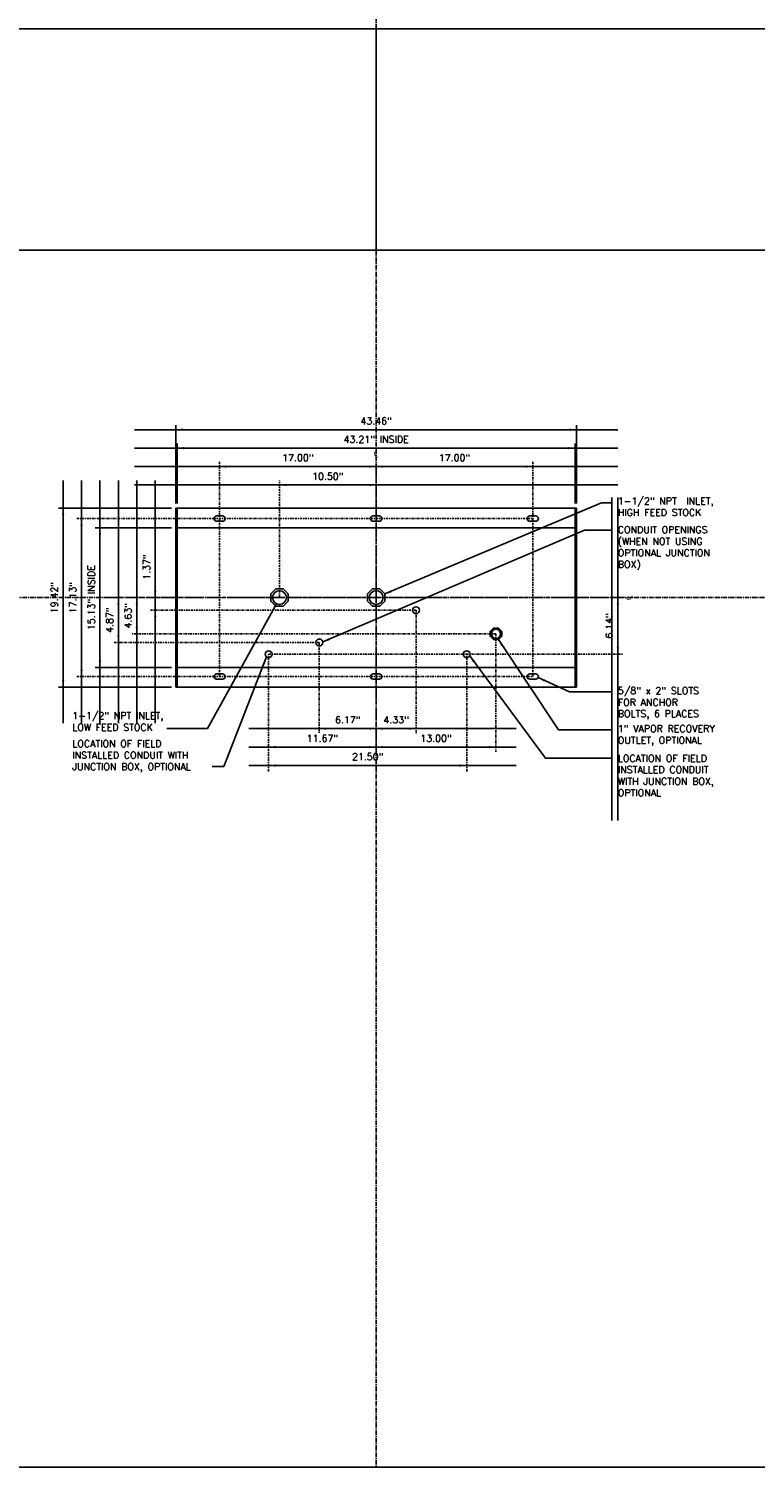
# Model space of a CAD drawing. Extents: x 1152 to 2559, y 156 to 782.
# Tile 1 of 111: x 1234 to 1313, y 408 to 564. Entities that reach past the tile are written whole.
import ezdxf

# ---------------------------------------------------------------- set-up
doc = ezdxf.new("R2010")
doc.units = 0
doc.header["$MEASUREMENT"] = 0
doc.header["$PDSIZE"] = 1
doc.linetypes.add('CENTER1', pattern=[0.6625, 0.5, -0.075, 0.0125, -0.075])
doc.layers.get('DEFPOINTS').update_dxf_attribs({"linetype": 'CONTINUOUS'})
for name, color, linetype in [('CENTERLINE', 3, 'CENTER1'), ('DIM', 3, 'CONTINUOUS'), ('DISPENSER-BASE', 6, 'CONTINUOUS'), ('FREEZE-OUTLINE-TITLES', 60, 'CONTINUOUS'), ('TEXT', 3, 'CONTINUOUS')]:
    doc.layers.add(name, color=color, linetype=linetype)
doc.layers.add('FREEZE-LINES', color=8, linetype='CONTINUOUS', plot=False)
doc.styles.add('sim001', font='simplex.shx', dxfattribs={"height": 0.08})
doc.styles.add('SIMPLEX', font='simplex')
doc.dimstyles.new('dim-8', dxfattribs={"dimscale": 8, "dimtxt": 0.09375, "dimasz": 0.09375, "dimexe": 0.18, "dimexo": 0.0625, "dimgap": 0.09, "dimtad": 0, "dimtih": 1, "dimtoh": 1, "dimdec": 4, "dimzin": 0, "dimdsep": 46, "dimtxsty": 'SIMPLEX', "dimcen": 0, "dimadec": 0, "dimazin": 0, "dimtfac": 1, "dimtdec": 4, "dimtofl": 0, "dimtmove": 0, "dimatfit": 3, "dimfxl": 1, "dimtolj": 1, "dimtzin": 0, "dimarcsym": 0})
doc.dimstyles.new('DIM8', dxfattribs={"dimscale": 8, "dimtxt": 0.09375, "dimasz": 0.09375, "dimexe": 0.0625, "dimexo": 0.0625, "dimgap": 0.0625, "dimtad": 1, "dimdec": 4, "dimzin": 3, "dimdsep": 46, "dimlunit": 4, "dimtxsty": 'SIMPLEX', "dimcen": 0.0625, "dimclrd": 3, "dimclre": 3, "dimclrt": 3, "dimadec": 0, "dimazin": 0, "dimtfac": 1, "dimtdec": 4, "dimtofl": 0, "dimtmove": 0, "dimatfit": 3, "dimfxl": 1, "dimfrac": 2, "dimtolj": 1, "dimtzin": 3, "dimarcsym": 0})

# ---------------------------------------------------------------- blocks, each defined once
blk = doc.blocks.new('*D10')
at = {"layer": 'DEFPOINTS', "color": 0, "transparency": 16777216}
for p in [(1293.68, 520.72), (1250.22, 512.22), (1293.68, 512.22)]:
    blk.add_point(p, dxfattribs=at)
at = {"layer": 'DIM', "color": 3, "lineweight": -2, "transparency": 16777216}
for p, q in [((1250.22, 512.72), (1250.22, 521.22)), ((1293.68, 512.72), (1293.68, 521.22)), ((1250.97, 520.72), (1292.93, 520.72))]:
    blk.add_line(p, q, dxfattribs=at)
at = {"layer": 'DIM', "color": 3, "transparency": 16777216}
for points in [[(1250.97, 520.84), (1250.97, 520.59), (1250.22, 520.72)], [(1292.93, 520.84), (1292.93, 520.59), (1293.68, 520.72)]]:
    blk.add_solid(points, dxfattribs=at)
at = {"layer": 'DIM', "color": 3, "transparency": 16777216, "insert": (1271.95, 521.67), "char_height": 0.75, "attachment_point": 5, "style": 'SIMPLEX'}
blk.add_mtext('\\A1;43.46"', dxfattribs=at)
blk = doc.blocks.new('*D11')
at = {"layer": 'DEFPOINTS', "color": 0, "transparency": 16777216}
for p in [(1293.56, 518.72), (1250.35, 512.22), (1293.56, 512.22)]:
    blk.add_point(p, dxfattribs=at)
at = {"layer": 'DIM', "color": 3, "lineweight": -2, "transparency": 16777216}
for p, q in [((1250.35, 512.72), (1250.35, 519.22)), ((1251.1, 518.72), (1292.81, 518.72)), ((1293.56, 512.72), (1293.56, 519.22))]:
    blk.add_line(p, q, dxfattribs=at)
at = {"layer": 'DIM', "color": 3, "transparency": 16777216}
for points in [[(1251.1, 518.84), (1251.1, 518.59), (1250.35, 518.72)], [(1292.81, 518.84), (1292.81, 518.59), (1293.56, 518.72)]]:
    blk.add_solid(points, dxfattribs=at)
at = {"layer": 'DIM', "color": 3, "transparency": 16777216, "insert": (1271.95, 519.67), "char_height": 0.75, "attachment_point": 5, "style": 'SIMPLEX'}
blk.add_mtext('\\A1;43.21" INSIDE', dxfattribs=at)
blk = doc.blocks.new('*D12')
at = {"layer": 'DEFPOINTS', "color": 0, "transparency": 16777216}
for p in [(1271.95, 517.25), (1271.95, 516.72), (1254.95, 511.36)]:
    blk.add_point(p, dxfattribs=at)
at = {"layer": 'DIM', "color": 3, "lineweight": -2, "transparency": 16777216}
blk.add_line((1255.7, 516.72), (1271.2, 516.72), dxfattribs=at)
at = {"layer": 'DIM', "color": 3, "transparency": 16777216}
for points in [[(1255.7, 516.84), (1255.7, 516.59), (1254.95, 516.72)], [(1271.2, 516.84), (1271.2, 516.59), (1271.95, 516.72)]]:
    blk.add_solid(points, dxfattribs=at)
at = {"layer": 'DIM', "color": 3, "transparency": 16777216, "insert": (1263.45, 517.67), "char_height": 0.75, "attachment_point": 5, "style": 'SIMPLEX'}
blk.add_mtext('\\A1;17.00"', dxfattribs=at)
blk = doc.blocks.new('*D13')
at = {"layer": 'DEFPOINTS', "color": 0, "transparency": 16777216}
for p in [(1271.95, 517.25), (1288.95, 516.72), (1288.95, 511.36)]:
    blk.add_point(p, dxfattribs=at)
at = {"layer": 'DIM', "color": 3, "lineweight": -2, "transparency": 16777216}
blk.add_line((1272.7, 516.72), (1288.2, 516.72), dxfattribs=at)
at = {"layer": 'DIM', "color": 3, "transparency": 16777216}
for points in [[(1272.7, 516.84), (1272.7, 516.59), (1271.95, 516.72)], [(1288.2, 516.84), (1288.2, 516.59), (1288.95, 516.72)]]:
    blk.add_solid(points, dxfattribs=at)
at = {"layer": 'DIM', "color": 3, "transparency": 16777216, "insert": (1280.45, 517.67), "char_height": 0.75, "attachment_point": 5, "style": 'SIMPLEX'}
blk.add_mtext('\\A1;17.00"', dxfattribs=at)
blk = doc.blocks.new('*D14')
at = {"layer": 'DEFPOINTS', "color": 0, "transparency": 16777216}
for p in [(1271.95, 517.25), (1271.95, 514.72), (1261.45, 502.51)]:
    blk.add_point(p, dxfattribs=at)
at = {"layer": 'DIM', "color": 3, "lineweight": -2, "transparency": 16777216}
blk.add_line((1262.2, 514.72), (1271.2, 514.72), dxfattribs=at)
at = {"layer": 'DIM', "color": 3, "transparency": 16777216}
for points in [[(1262.2, 514.84), (1262.2, 514.59), (1261.45, 514.72)], [(1271.2, 514.84), (1271.2, 514.59), (1271.95, 514.72)]]:
    blk.add_solid(points, dxfattribs=at)
at = {"layer": 'DIM', "color": 3, "transparency": 16777216, "insert": (1266.7, 515.67), "char_height": 0.75, "attachment_point": 5, "style": 'SIMPLEX'}
blk.add_mtext('\\A1;10.50"', dxfattribs=at)
blk = doc.blocks.new('*D15')
at = {"layer": 'DEFPOINTS', "color": 0, "transparency": 16777216}
for p in [(1237.97, 512.22), (1250.22, 512.22), (1250.22, 492.8)]:
    blk.add_point(p, dxfattribs=at)
at = {"layer": 'DIM', "color": 3, "lineweight": -2, "transparency": 16777216}
for p, q in [((1249.72, 512.22), (1237.47, 512.22)), ((1237.97, 493.55), (1237.97, 511.47)), ((1249.72, 492.8), (1237.47, 492.8))]:
    blk.add_line(p, q, dxfattribs=at)
at = {"layer": 'DIM', "color": 3, "transparency": 16777216}
for points in [[(1237.85, 511.47), (1238.1, 511.47), (1237.97, 512.22)], [(1237.85, 493.55), (1238.1, 493.55), (1237.97, 492.8)]]:
    blk.add_solid(points, dxfattribs=at)
at = {"layer": 'DIM', "color": 3, "transparency": 16777216, "insert": (1237.03, 502.51), "char_height": 0.75, "attachment_point": 5, "rotation": 90, "style": 'SIMPLEX'}
blk.add_mtext('\\A1;19.42"', dxfattribs=at)
blk = doc.blocks.new('*D16')
at = {"layer": 'DEFPOINTS', "color": 0, "transparency": 16777216}
for p in [(1239.97, 511.07), (1254.34, 511.07), (1254.34, 493.94)]:
    blk.add_point(p, dxfattribs=at)
at = {"layer": 'DIM', "color": 3, "lineweight": -2, "transparency": 16777216}
blk.add_line((1239.97, 494.69), (1239.97, 510.32), dxfattribs=at)
at = {"layer": 'DIM', "color": 3, "transparency": 16777216}
for points in [[(1239.85, 510.32), (1240.1, 510.32), (1239.97, 511.07)], [(1239.85, 494.69), (1240.1, 494.69), (1239.97, 493.94)]]:
    blk.add_solid(points, dxfattribs=at)
at = {"layer": 'DIM', "color": 3, "transparency": 16777216, "insert": (1239.03, 502.51), "char_height": 0.75, "attachment_point": 5, "rotation": 90, "style": 'SIMPLEX'}
blk.add_mtext('\\A1;17.13"', dxfattribs=at)
blk = doc.blocks.new('*D17')
at = {"layer": 'DEFPOINTS', "color": 0, "transparency": 16777216}
for p in [(1241.97, 510.07), (1250.22, 510.07), (1250.22, 494.94)]:
    blk.add_point(p, dxfattribs=at)
at = {"layer": 'DIM', "color": 3, "lineweight": -2, "transparency": 16777216}
for p, q in [((1249.72, 510.07), (1241.47, 510.07)), ((1241.97, 495.69), (1241.97, 509.32)), ((1249.72, 494.94), (1241.47, 494.94))]:
    blk.add_line(p, q, dxfattribs=at)
at = {"layer": 'DIM', "color": 3, "transparency": 16777216}
for points in [[(1241.85, 509.32), (1242.1, 509.32), (1241.97, 510.07)], [(1241.85, 495.69), (1242.1, 495.69), (1241.97, 494.94)]]:
    blk.add_solid(points, dxfattribs=at)
at = {"layer": 'DIM', "color": 3, "transparency": 16777216, "insert": (1241.03, 502.51), "char_height": 0.75, "attachment_point": 5, "rotation": 90, "style": 'SIMPLEX'}
blk.add_mtext('\\A1;15.13" INSIDE', dxfattribs=at)
blk = doc.blocks.new('*D18')
at = {"layer": 'DEFPOINTS', "color": 0, "transparency": 16777216}
for p in [(1242.54, 502.51), (1243.97, 497.64), (1265.78, 497.64)]:
    blk.add_point(p, dxfattribs=at)
at = {"layer": 'DIM', "color": 3, "lineweight": -2, "transparency": 16777216}
blk.add_line((1243.97, 501.76), (1243.97, 498.39), dxfattribs=at)
at = {"layer": 'DIM', "color": 3, "transparency": 16777216}
for points in [[(1243.85, 501.76), (1244.1, 501.76), (1243.97, 502.51)], [(1243.85, 498.39), (1244.1, 498.39), (1243.97, 497.64)]]:
    blk.add_solid(points, dxfattribs=at)
at = {"layer": 'DIM', "color": 3, "transparency": 16777216, "insert": (1243.03, 500.07), "char_height": 0.75, "attachment_point": 5, "rotation": 90, "style": 'SIMPLEX'}
blk.add_mtext('\\A1;4.87"', dxfattribs=at)
blk = doc.blocks.new('*D19')
at = {"layer": 'DEFPOINTS', "color": 0, "transparency": 16777216}
for p in [(1242.54, 502.51), (1245.97, 498.57), (1284.95, 498.57)]:
    blk.add_point(p, dxfattribs=at)
at = {"layer": 'DIM', "color": 3, "lineweight": -2, "transparency": 16777216}
blk.add_line((1245.97, 501.76), (1245.97, 499.32), dxfattribs=at)
at = {"layer": 'DIM', "color": 3, "transparency": 16777216}
for points in [[(1245.85, 501.76), (1246.1, 501.76), (1245.97, 502.51)], [(1245.85, 499.32), (1246.1, 499.32), (1245.97, 498.57)]]:
    blk.add_solid(points, dxfattribs=at)
at = {"layer": 'DIM', "color": 3, "transparency": 16777216, "insert": (1245.03, 500.54), "char_height": 0.75, "attachment_point": 5, "rotation": 90, "style": 'SIMPLEX'}
blk.add_mtext('\\A1;4.63"', dxfattribs=at)
blk = doc.blocks.new('*D20')
at = {"layer": 'DEFPOINTS', "color": 0, "transparency": 16777216}
for p in [(1242.54, 502.51), (1247.97, 501.14), (1276.28, 501.14)]:
    blk.add_point(p, dxfattribs=at)
at = {"layer": 'DIM', "color": 3, "lineweight": -2, "transparency": 16777216}
for p, q in [((1247.97, 503.26), (1247.97, 507.65)), ((1247.97, 500.39), (1247.97, 499.64))]:
    blk.add_line(p, q, dxfattribs=at)
at = {"layer": 'DIM', "color": 3, "transparency": 16777216}
for points in [[(1247.85, 503.26), (1248.1, 503.26), (1247.97, 502.51)], [(1247.85, 500.39), (1248.1, 500.39), (1247.97, 501.14)]]:
    blk.add_solid(points, dxfattribs=at)
at = {"layer": 'DIM', "color": 3, "transparency": 16777216, "insert": (1247.03, 505.83), "char_height": 0.75, "attachment_point": 5, "rotation": 90, "style": 'SIMPLEX'}
blk.add_mtext('\\A1;1.37"', dxfattribs=at)
blk = doc.blocks.new('*D21')
at = {"layer": 'DEFPOINTS', "color": 0, "transparency": 16777216}
for p in [(1265.78, 497.64), (1265.78, 488.3), (1271.95, 485.4)]:
    blk.add_point(p, dxfattribs=at)
at = {"layer": 'DIM', "color": 3, "lineweight": -2, "transparency": 16777216}
blk.add_line((1271.2, 488.3), (1266.53, 488.3), dxfattribs=at)
at = {"layer": 'DIM', "color": 3, "transparency": 16777216}
for points in [[(1266.53, 488.42), (1266.53, 488.17), (1265.78, 488.3)], [(1271.2, 488.42), (1271.2, 488.17), (1271.95, 488.3)]]:
    blk.add_solid(points, dxfattribs=at)
at = {"layer": 'DIM', "color": 3, "transparency": 16777216, "insert": (1268.87, 489.25), "char_height": 0.75, "attachment_point": 5, "style": 'SIMPLEX'}
blk.add_mtext('\\A1;6.17"', dxfattribs=at)
blk = doc.blocks.new('*D22')
at = {"layer": 'DEFPOINTS', "color": 0, "transparency": 16777216}
for p in [(1276.28, 501.14), (1276.28, 488.3), (1271.95, 486.15)]:
    blk.add_point(p, dxfattribs=at)
at = {"layer": 'DIM', "color": 3, "lineweight": -2, "transparency": 16777216}
blk.add_line((1272.7, 488.3), (1275.53, 488.3), dxfattribs=at)
at = {"layer": 'DIM', "color": 3, "transparency": 16777216}
for points in [[(1272.7, 488.42), (1272.7, 488.17), (1271.95, 488.3)], [(1275.53, 488.42), (1275.53, 488.17), (1276.28, 488.3)]]:
    blk.add_solid(points, dxfattribs=at)
at = {"layer": 'DIM', "color": 3, "transparency": 16777216, "insert": (1274.12, 489.25), "char_height": 0.75, "attachment_point": 5, "style": 'SIMPLEX'}
blk.add_mtext('\\A1;4.33"', dxfattribs=at)
blk = doc.blocks.new('*D23')
at = {"layer": 'DEFPOINTS', "color": 0, "transparency": 16777216}
for p in [(1271.95, 485.4), (1284.95, 486.3), (1284.95, 486.3)]:
    blk.add_point(p, dxfattribs=at)
at = {"layer": 'DIM', "color": 3, "lineweight": -2, "transparency": 16777216}
blk.add_line((1272.7, 486.3), (1284.2, 486.3), dxfattribs=at)
at = {"layer": 'DIM', "color": 3, "transparency": 16777216}
for points in [[(1272.7, 486.42), (1272.7, 486.17), (1271.95, 486.3)], [(1284.2, 486.42), (1284.2, 486.17), (1284.95, 486.3)]]:
    blk.add_solid(points, dxfattribs=at)
at = {"layer": 'DIM', "color": 3, "transparency": 16777216, "insert": (1278.45, 487.25), "char_height": 0.75, "attachment_point": 5, "style": 'SIMPLEX'}
blk.add_mtext('\\A1;13.00"', dxfattribs=at)
blk = doc.blocks.new('*D24')
at = {"layer": 'DEFPOINTS', "color": 0, "transparency": 16777216}
for p in [(1298.18, 502.51), (1298.18, 502.51), (1298.18, 496.37)]:
    blk.add_point(p, dxfattribs=at)
at = {"layer": 'DIM', "color": 3, "lineweight": -2, "transparency": 16777216}
blk.add_line((1298.18, 497.12), (1298.18, 501.76), dxfattribs=at)
at = {"layer": 'DIM', "color": 3, "transparency": 16777216}
for points in [[(1298.06, 501.76), (1298.31, 501.76), (1298.18, 502.51)], [(1298.06, 497.12), (1298.31, 497.12), (1298.18, 496.37)]]:
    blk.add_solid(points, dxfattribs=at)
at = {"layer": 'DIM', "color": 3, "transparency": 16777216, "insert": (1297.24, 499.44), "char_height": 0.75, "attachment_point": 5, "rotation": 90, "style": 'SIMPLEX'}
blk.add_mtext('\\A1;6.14"', dxfattribs=at)
blk = doc.blocks.new('*D25')
at = {"layer": 'DEFPOINTS', "color": 0, "transparency": 16777216}
for p in [(1260.28, 486.3), (1260.28, 486.3), (1271.95, 486.3)]:
    blk.add_point(p, dxfattribs=at)
at = {"layer": 'DIM', "color": 3, "lineweight": -2, "transparency": 16777216}
blk.add_line((1271.2, 486.3), (1261.03, 486.3), dxfattribs=at)
at = {"layer": 'DIM', "color": 3, "transparency": 16777216}
for points in [[(1261.03, 486.42), (1261.03, 486.17), (1260.28, 486.3)], [(1271.2, 486.42), (1271.2, 486.17), (1271.95, 486.3)]]:
    blk.add_solid(points, dxfattribs=at)
at = {"layer": 'DIM', "color": 3, "transparency": 16777216, "insert": (1266.12, 487.25), "char_height": 0.75, "attachment_point": 5, "style": 'SIMPLEX'}
blk.add_mtext('\\A1;11.67"', dxfattribs=at)
blk = doc.blocks.new('*D26')
at = {"layer": 'DEFPOINTS', "color": 0, "transparency": 16777216}
for p in [(1260.28, 484.3), (1260.28, 484.3), (1281.78, 484.3)]:
    blk.add_point(p, dxfattribs=at)
at = {"layer": 'DIM', "color": 3, "lineweight": -2, "transparency": 16777216}
blk.add_line((1281.03, 484.3), (1261.03, 484.3), dxfattribs=at)
at = {"layer": 'DIM', "color": 3, "transparency": 16777216}
for points in [[(1261.03, 484.42), (1261.03, 484.17), (1260.28, 484.3)], [(1281.03, 484.42), (1281.03, 484.17), (1281.78, 484.3)]]:
    blk.add_solid(points, dxfattribs=at)
at = {"layer": 'DIM', "color": 3, "transparency": 16777216, "insert": (1271.03, 485.25), "char_height": 0.75, "attachment_point": 5, "style": 'SIMPLEX'}
blk.add_mtext('\\A1;21.50"', dxfattribs=at)

msp = doc.modelspace()

# ---------------------------------------------------------------- linework, layer by layer
at = {"layer": 'CENTERLINE', "linetype": 'CENTER1', "ltscale": 0.5}
for p, q in [((1254.95238, 517.21947), (1254.95238, 493.94447)), ((1271.95238, 485.40475), (1271.95238, 517.2494)), ((1288.95238, 517.21947), (1288.95238, 493.94447)), ((1261.45238, 502.50947), (1261.45238, 515.21947)), ((1239.47238, 511.07447), (1288.95238, 511.07447)), ((1242.53766, 502.50947), (1298.68238, 502.50947)), ((1276.28238, 501.13947), (1247.47238, 501.13947)), ((1276.28238, 501.13947), (1276.28238, 487.79947)), ((1284.95238, 498.57447), (1245.47238, 498.57447)), ((1284.95238, 498.57447), (1284.95238, 485.79947)), ((1265.78238, 497.63947), (1243.47238, 497.63947)), ((1260.28238, 496.36947), (1298.68238, 496.36947)), ((1260.28238, 483.65475), (1260.28238, 496.36947)), ((1265.78238, 497.63947), (1265.78238, 487.79947)), ((1281.78238, 483.65475), (1281.78238, 496.36947)), ((1239.47238, 493.94447), (1288.95238, 493.94447))]:
    msp.add_line(p, q, dxfattribs=at)
at = {"layer": 'DIM'}
msp.add_line((1247.97238, 502.50947), (1247.97238, 501.13947), dxfattribs=at)
at = {"layer": 'DISPENSER-BASE', "color": 6}
for p, q in [((1250.22238, 492.79947), (1250.22238, 512.21947)), ((1250.22238, 512.21947), (1293.68238, 512.21947)), ((1293.68238, 492.79947), (1293.68238, 512.21947)), ((1250.22238, 510.07447), (1293.68238, 510.07447)), ((1250.22238, 494.94447), (1293.68238, 494.94447)), ((1250.22238, 492.79947), (1293.68238, 492.79947))]:
    msp.add_line(p, q, dxfattribs=at)
at = {"layer": 'DISPENSER-BASE', "color": 2}
for p, q in [((1250.34738, 492.79947), (1250.34738, 512.21947)), ((1293.55738, 492.79947), (1293.55738, 512.21947)), ((1254.62833, 511.36042), (1255.27642, 511.36042)), ((1254.62833, 510.78853), (1255.27642, 510.78853)), ((1271.62833, 511.36042), (1272.27642, 511.36042)), ((1271.62833, 510.78853), (1272.27642, 510.78853)), ((1289.27642, 511.36042), (1288.62833, 511.36042)), ((1289.27642, 510.78853), (1288.62833, 510.78853)), ((1254.62833, 494.23042), (1255.27642, 494.23042)), ((1254.62833, 493.65853), (1255.27642, 493.65853)), ((1271.62833, 494.23042), (1272.27642, 494.23042)), ((1271.62833, 493.65853), (1272.27642, 493.65853)), ((1289.27642, 494.23042), (1288.62833, 494.23042)), ((1289.27642, 493.65853), (1288.62833, 493.65853))]:
    msp.add_line(p, q, dxfattribs=at)
at = {"layer": 'DISPENSER-BASE', "color": 4}
for points in [[(1262.39371, 502.89939), (1261.84229, 503.45081), (1261.06246, 503.45081), (1260.51104, 502.89939), (1260.51104, 502.11956), (1261.06246, 501.56814), (1261.84229, 501.56814), (1262.39371, 502.11956)], [(1272.89371, 502.89939), (1272.34229, 503.45081), (1271.56246, 503.45081), (1271.01104, 502.89939), (1271.01104, 502.11956), (1271.56246, 501.56814), (1272.34229, 501.56814), (1272.89371, 502.11956)], [(1285.57993, 498.83442), (1285.21232, 499.20203), (1284.69243, 499.20203), (1284.32482, 498.83442), (1284.32482, 498.31453), (1284.69243, 497.94692), (1285.21232, 497.94692), (1285.57993, 498.31453)]]:
    msp.add_lwpolyline(points, close=True, dxfattribs=at)
for centre, radius in [((1261.45238, 502.50947), 0.75), ((1271.95238, 502.50947), 0.75), ((1276.28238, 501.13947), 0.375), ((1265.78238, 497.63947), 0.375), ((1284.95238, 498.57447), 0.5)]:
    msp.add_circle(centre, radius, dxfattribs=at)
at = {"layer": 'DISPENSER-BASE', "color": 1}
for centre in [(1260.28238, 496.36947), (1281.78238, 496.36947)]:
    msp.add_circle(centre, 0.375, dxfattribs=at)
at = {"layer": 'DISPENSER-BASE', "color": 2}
for centre, start, end in [((1254.62833, 511.07447), 90, 270), ((1255.27642, 511.07447), 270, 90), ((1271.62833, 511.07447), 90, 270), ((1272.27642, 511.07447), 270, 90), ((1288.62833, 511.07447), 90, 270), ((1289.27642, 511.07447), 270, 90), ((1254.62833, 493.94447), 90, 270), ((1255.27642, 493.94447), 270, 90), ((1271.62833, 493.94447), 90, 270), ((1272.27642, 493.94447), 270, 90), ((1288.62833, 493.94447), 90, 270), ((1289.27642, 493.94447), 270, 90)]:
    msp.add_arc(centre, 0.28595, start, end, dxfattribs=at)
at = {"layer": 'FREEZE-LINES', "color": 8, "linetype": 'CENTER1'}
for p, q in [((1271.95238, 564.19728), (1271.95238, 780.19728)), ((1271.95238, 540.19728), (1271.95238, 408.19728)), ((1151.95238, 502.50947), (1391.95238, 502.50947))]:
    msp.add_line(p, q, dxfattribs=at)
at = {"layer": 'FREEZE-LINES', "color": 8, "linetype": 'Continuous'}
for p, q in [((1245.72238, 520.71947), (1298.18238, 520.71947)), ((1245.72238, 518.71947), (1298.18238, 518.71947)), ((1245.72238, 516.71947), (1298.18238, 516.71947)), ((1237.97238, 488.87824), (1237.97238, 515.19401)), ((1239.97238, 488.87824), (1239.97238, 515.19401)), ((1241.97238, 488.87824), (1241.97238, 515.19401)), ((1243.97238, 488.87824), (1243.97238, 515.19401)), ((1245.97238, 488.87824), (1245.97238, 515.19401)), ((1247.97238, 488.87824), (1247.97238, 515.19401)), ((1245.72238, 514.71947), (1298.18238, 514.71947)), ((1297.51568, 513.36451), (1297.51568, 478.34044)), ((1298.18238, 513.36451), (1298.18238, 478.34044)), ((1258.13889, 488.29947), (1287.1527, 488.29947)), ((1258.13889, 486.29947), (1287.1527, 486.29947)), ((1258.13889, 484.29947), (1287.1527, 484.29947))]:
    msp.add_line(p, q, dxfattribs=at)
at = {"layer": 'FREEZE-OUTLINE-TITLES', "color": 60, "linetype": 'Continuous'}
msp.add_line((1271.95238, 564.19728), (1271.95238, 540.19728), dxfattribs=at)
for points in [[(1151.95238, 780.19728), (1391.95238, 780.19728), (1391.95238, 564.19728), (1151.95238, 564.19728)], [(1151.95238, 540.19728), (1391.95238, 540.19728), (1391.95238, 408.19728), (1151.95238, 408.19728)]]:
    msp.add_lwpolyline(points, close=True, dxfattribs=at)

# ---------------------------------------------------------------- texts
at = {"layer": 'TEXT', "linetype": 'Continuous', "insert": (1271.66445, 519.78236), "char_height": 0.75, "width": 1.0357143, "attachment_point": 1, "style": 'SIMPLEX'}
msp.add_mtext('\\P℄', dxfattribs=at)
at = {"layer": 'TEXT', "char_height": 0.75, "attachment_point": 1, "style": 'sim001'}
for s, insert, width in [('1-1/2" NPT  INLET, HIGH FEED STOCK', (1298.18238, 513.36451), 12.1136821), ('CONDUIT OPENINGS (WHEN NOT USING OPTIONAL JUNCTION BOX)', (1298.18238, 510.23581), 12.9804306), ('5/8" x 2" SLOTS FOR ANCHOR BOLTS, 6 PLACES', (1298.18238, 492.78466), 10.9747187), ('1-1/2" NPT INLET, LOW FEED STOCK', (1238.97238, 490.07376), 11.6823369), ('1" VAPOR RECOVERY OUTLET, OPTIONAL', (1298.18238, 488.66843), 11.9285714), ('LOCATION OF FIELD INSTALLED CONDUIT WITH JUNCTION BOX, OPTIONAL', (1238.97238, 487.04348), 14.9477191), ('LOCATION OF FIELD INSTALLED CONDUIT WITH JUNCTION BOX, OPTIONAL', (1298.18238, 485.46081), 12.847888)]:
    msp.add_mtext(s, dxfattribs=dict(at, insert=insert, width=width))
at = {"layer": 'TEXT', "linetype": 'Continuous', "insert": (1297.68772, 502.22545), "char_height": 0.75, "width": 1.0357143, "attachment_point": 1, "rotation": 90, "style": 'SIMPLEX'}
msp.add_mtext('\\P℄', dxfattribs=at)

# ---------------------------------------------------------------- dimensions: what is measured, and where the dimension line sits
at = {"layer": 'DIM'}
for base, p1, p2, text, picture, middle in [((1293.68238, 520.71947), (1250.22238, 512.21947), (1293.68238, 512.21947), '43.46"', '*D10', (1271.95238, 521.6659)), ((1293.55738, 518.71947), (1250.34738, 512.21947), (1293.55738, 512.21947), '43.21" INSIDE', '*D11', (1271.95238, 519.6659)), ((1260.28238, 486.29947), (1271.95238, 486.29947), (1260.28238, 486.29947), '11.67"', '*D25', (1266.11738, 487.2459)), ((1260.28238, 484.29947), (1281.78238, 484.29947), (1260.28238, 484.29947), '21.50"', '*D26', (1271.03238, 485.2459))]:
    dim = msp.add_linear_dim(base=base, p1=p1, p2=p2, text=text, dimstyle='DIM8', dxfattribs=at)
    dim.commit()
    dim.dimension.update_dxf_attribs({"geometry": picture, "text_midpoint": middle})
for base, p1, p2, text, picture, middle in [((1271.95238, 516.71947), (1254.95238, 511.36042), (1271.95238, 517.2494), '17.00"', '*D12', (1263.45238, 517.6659)), ((1288.95238, 516.71947), (1271.95238, 517.2494), (1288.95238, 511.36042), '17.00"', '*D13', (1280.45238, 517.6659)), ((1271.95238, 514.71947), (1261.45238, 502.50947), (1271.95238, 517.2494), '10.50"', '*D14', (1266.70238, 515.6659)), ((1276.28238, 488.29947), (1271.95238, 486.15475), (1276.28238, 501.13947), '4.33"', '*D22', (1274.11738, 489.2459)), ((1265.78238, 488.29947), (1271.95238, 485.40475), (1265.78238, 497.63947), '6.17"', '*D21', (1268.86738, 489.2459)), ((1284.95238, 486.29947), (1271.95238, 485.40475), (1284.95238, 486.29947), '13.00"', '*D23', (1278.45238, 487.2459))]:
    dim = msp.add_linear_dim(base=base, p1=p1, p2=p2, text=text, dimstyle='DIM8', override={"dimse1": 1, "dimse2": 1}, dxfattribs=at)
    dim.commit()
    dim.dimension.update_dxf_attribs({"geometry": picture, "text_midpoint": middle})
for base, p1, p2, text, picture, middle in [((1237.97238, 512.21947), (1250.22238, 492.79947), (1250.22238, 512.21947), '19.42"', '*D15', (1237.02595, 502.50947)), ((1241.97238, 510.07447), (1250.22238, 494.94447), (1250.22238, 510.07447), '15.13" INSIDE', '*D17', (1241.02595, 502.50947))]:
    dim = msp.add_linear_dim(base=base, p1=p1, p2=p2, angle=90, text=text, dimstyle='DIM8', dxfattribs=at)
    dim.commit()
    dim.dimension.update_dxf_attribs({"geometry": picture, "text_midpoint": middle})
for base, p1, p2, text, picture, middle in [((1239.97238, 511.07447), (1254.34238, 493.94447), (1254.34238, 511.07447), '17.13"', '*D16', (1239.02595, 502.50947)), ((1243.97238, 497.63947), (1242.53766, 502.50947), (1265.78238, 497.63947), '4.87"', '*D18', (1243.02595, 500.07447)), ((1245.97238, 498.57447), (1242.53766, 502.50947), (1284.95238, 498.57447), '4.63"', '*D19', (1245.02595, 500.54197)), ((1298.18238, 502.50947), (1298.18238, 496.36947), (1298.18238, 502.50947), '6.14"', '*D24', (1297.23595, 499.43947))]:
    dim = msp.add_linear_dim(base=base, p1=p1, p2=p2, angle=90, text=text, dimstyle='DIM8', override={"dimse1": 1, "dimse2": 1}, dxfattribs=at)
    dim.commit()
    dim.dimension.update_dxf_attribs({"geometry": picture, "text_midpoint": middle})
dim = msp.add_linear_dim(base=(1247.97238, 501.13947), p1=(1242.53766, 502.50947), p2=(1276.28238, 501.13947), angle=90, text='1.37"', dimstyle='DIM8', override={"dimse1": 1, "dimse2": 1}, dxfattribs=at)
dim.commit()
dim.dimension.update_dxf_attribs({"geometry": '*D20', "text_midpoint": (1247.97238, 505.8309), "dimtype": 160})

# ---------------------------------------------------------------- leaders
at = {"layer": 'TEXT'}
for points in [[(1272.89371, 502.89939), (1296.42484, 512.76989), (1297.51538, 512.76989)], [(1266.15234, 497.70075), (1294.55714, 509.8217), (1297.51538, 509.8217)], [(1282.11049, 496.18791), (1290.32463, 485.08307), (1297.51538, 485.08307)], [(1260.05136, 496.07408), (1255.41366, 484.18932), (1254.16188, 484.18932)]]:
    msp.add_leader(points, dimstyle='DIM8', override={"dimgap": 0.0625, "dimtad": 0}, dxfattribs=at)
for points, dimstyle in [([(1261.13878, 501.82818), (1253.63151, 488.29947), (1249.2257, 488.29947)], 'DIM8'), ([(1285.21232, 497.94692), (1291.74076, 488.16105), (1297.51538, 488.16105)], 'DIM8'), ([(1289.5369, 493.82651), (1292.92012, 492.27727), (1297.51538, 492.27727)], 'dim-8')]:
    msp.add_leader(points, dimstyle=dimstyle, dxfattribs=at)

doc.saveas('drawing.dxf')
